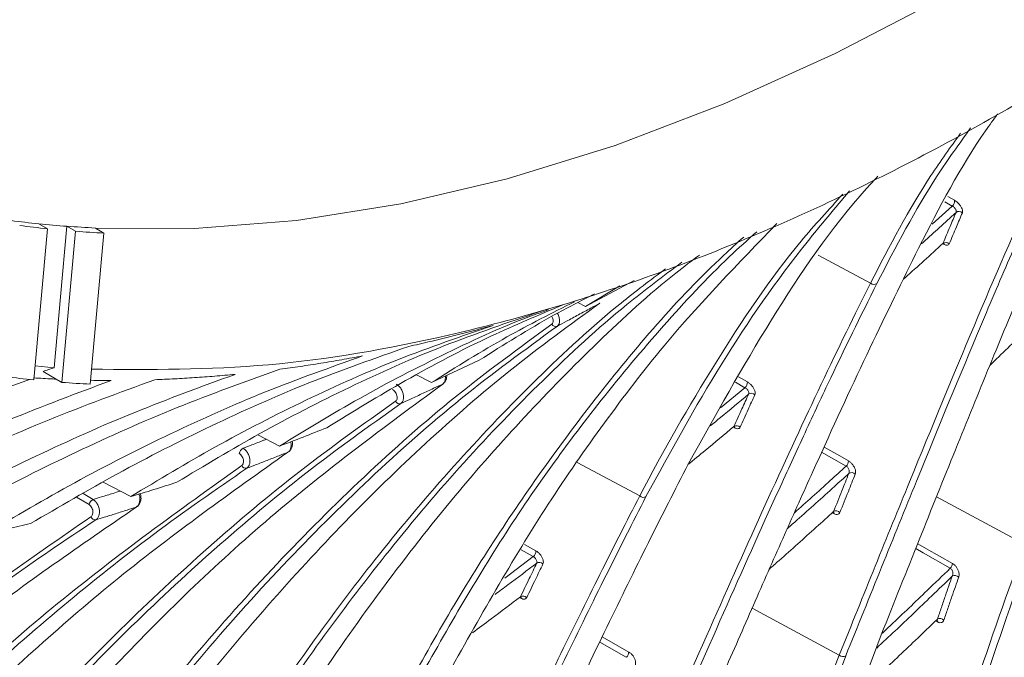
# Model space of a CAD drawing. Header units: millimetres. Extents: x 0 to 1118, y 0 to 864.
# Tile 203 of 256: x 919.02 to 929.75, y 125.68 to 132.62. Entities that reach past the tile are written whole.
import ezdxf

# ---------------------------------------------------------------- set-up
doc = ezdxf.new("R2010")
doc.units = ezdxf.units.MM

msp = doc.modelspace()

# ---------------------------------------------------------------- linework, layer by layer
at = {"color": 9, "linetype": 'Continuous', "lineweight": 15}
for p, q in [((929.136, 130.694), (929.207, 130.654)), ((928.965, 130.394), (929.183, 130.592)), ((929.183, 130.592), (929.103, 130.637)), ((929.078, 130.182), (929.078, 130.182)), ((929.095, 130.173), (929.08, 130.181)), ((928.293, 129.752), (927.722, 130.055)), ((926.924, 128.613), (926.82, 128.672)), ((926.854, 128.73), (926.951, 128.676)), ((926.659, 128.392), (926.924, 128.613)), ((926.815, 128.175), (926.797, 128.184)), ((928.027, 127.758), (927.759, 127.909)), ((925.778, 127.434), (925.094, 127.797)), ((919.712, 127.46), (919.821, 127.395)), ((919.777, 127.339), (919.642, 127.42)), ((929.011, 127.425), (929.976, 126.906)), ((927.897, 127.24), (927.875, 127.251)), ((924.617, 126.773), (924.487, 126.847)), ((924.522, 126.906), (924.646, 126.836)), ((924.306, 126.539), (924.617, 126.773)), ((924.488, 126.318), (924.468, 126.328)), ((927.002, 126.212), (927.951, 125.701)), ((929.025, 126.06), (929.001, 126.072)), ((925.631, 125.676), (925.341, 125.841))]:
    msp.add_line(p, q, dxfattribs=at)
at = {"color": 7, "linetype": 'Continuous', "lineweight": 15}
for p, q in [((919.325, 130.345), (919.175, 128.699)), ((919.231, 130.399), (919.325, 130.345)), ((919.537, 130.372), (919.631, 130.317)), ((919.846, 130.352), (919.94, 130.298)), ((919.482, 128.671), (919.631, 130.317)), ((919.94, 130.298), (919.791, 128.651)), ((929.077, 130.18), (929.081, 130.184)), ((925.716, 129.782), (925.187, 129.496)), ((925.187, 129.496), (925.559, 129.723)), ((925.104, 129.54), (925.187, 129.496)), ((924.785, 129.471), (924.694, 129.442)), ((924.798, 129.475), (924.759, 129.462)), ((919.397, 128.831), (919.189, 128.85)), ((924.029, 128.912), (923.508, 128.668)), ((919.277, 128.79), (919.482, 128.671)), ((923.346, 128.752), (923.508, 128.668)), ((921.618, 128.101), (921.854, 127.977)), ((926.798, 128.184), (926.803, 128.189)), ((919.931, 127.585), (920.232, 127.427)), ((927.882, 127.255), (927.889, 127.263)), ((924.473, 126.33), (924.478, 126.336)), ((929.011, 126.078), (929.02, 126.091))]:
    msp.add_line(p, q, dxfattribs=at)
at = {"color": 7, "linetype": 'Continuous', "lineweight": 15, "flags": 128}
for points in [[(929.114, 132.883), (927.906, 132.252), (926.704, 131.708), (925.511, 131.253), (924.333, 130.888), (923.174, 130.615), (922.036, 130.434), (920.926, 130.346), (919.846, 130.352)], [(919.397, 128.831), (919.467, 129.601), (919.537, 130.372)]]:
    msp.add_lwpolyline(points, dxfattribs=at)
at = {"color": 9, "linetype": 'Continuous', "lineweight": 15, "flags": 128}
for points in [[(929.089, 130.186), (929.093, 130.18), (929.095, 130.173)], [(927.786, 127.966), (927.932, 127.884), (928.052, 127.816)], [(928.806, 126.914), (928.903, 126.859), (929.185, 126.699)], [(929.161, 126.646), (928.866, 126.814), (928.784, 126.86)], [(925.368, 125.899), (925.538, 125.802), (925.659, 125.734)]]:
    msp.add_lwpolyline(points, dxfattribs=at)
at = {"color": 7, "linetype": 'Continuous', "lineweight": 15}
for centre, radius, start, end in [((929.131, 130.649), 0.0771, 313.3434, 4.4277), ((929.256, 130.481), 0.0527, 45.763, 127.8577), ((920.381, 141.573), 11.234, 262.5675, 264.124), ((920.475, 141.519), 11.234, 262.5675, 264.124), ((920.407, 141.829), 11.491, 264.124, 265.6569), ((920.428, 142.104), 11.766, 265.657, 267.1661), ((920.522, 142.049), 11.766, 265.657, 267.1661), ((929.113, 130.142), 0.053, 45.5441, 127.3593), ((928.329, 129.789), 0.0517, 225.6191, 307.0341), ((924.862, 129.328), 0.0476, 207.8645, 291.3814), ((920.381, 140.495), 11.858, 262.6886, 264.1635), ((920.429, 141.025), 12.39, 265.6174, 267.0498), ((926.872, 128.672), 0.0789, 311.4737, 2.502), ((926.994, 128.499), 0.0532, 44.6404, 125.0588), ((923.161, 128.487), 0.0485, 205.2898, 286.8424), ((926.833, 128.145), 0.0536, 44.446, 124.5382), ((921.493, 127.883), 0.0793, 117.7736, 171.3277), ((927.971, 127.817), 0.081, 313.5051, 359.0052), ((921.487, 127.785), 0.0497, 202.9281, 282.009), ((928.086, 127.632), 0.0558, 44.6163, 123.1196), ((919.853, 127.325), 0.0771, 114.8436, 169.5029), ((925.816, 127.471), 0.0526, 224.0353, 303.6658), ((927.919, 127.215), 0.0564, 44.5595, 122.3366), ((919.846, 127.226), 0.0515, 200.8068, 276.8931), ((924.566, 126.835), 0.0802, 309.5056, 0.7828), ((924.684, 126.657), 0.0538, 43.5966, 122.2541), ((929.103, 126.705), 0.0827, 314.9588, 356.2315), ((929.212, 126.508), 0.0593, 46.0726, 120.4675), ((924.506, 126.289), 0.0542, 43.4237, 121.713), ((929.05, 126.039), 0.0597, 46.5014, 120.3163), ((925.577, 125.738), 0.0822, 311.5745, 357.3158), ((927.993, 125.742), 0.0581, 224.4026, 299.8761)]:
    msp.add_arc(centre, radius, start, end, dxfattribs=at)
at = {"color": 9, "linetype": 'Continuous', "lineweight": 15}
for centre, radius, start, end in [((926.793, 128.173), 0.0224, 5.7187, 60.9413), ((927.873, 127.24), 0.0241, 359.4131, 60.7704), ((924.461, 126.315), 0.0263, 5.3271, 43.81), ((928.996, 126.06), 0.0287, 358.9759, 45.1403)]:
    msp.add_arc(centre, radius, start, end, dxfattribs=at)
at = {"color": 7, "linetype": 'Continuous', "lineweight": 15}
for points, knots in [([(951.059, 168.143), (951.035, 167.371), (950.986, 165.8), (950.668, 163.313), (950.169, 160.741), (949.474, 158.105), (948.589, 155.433), (947.517, 152.749), (946.275, 150.098), (944.874, 147.506), (943.33, 144.997), (941.655, 142.596), (939.866, 140.325), (937.981, 138.208), (936.018, 136.263), (933.996, 134.51), (931.933, 132.966), (929.85, 131.646), (927.768, 130.562), (925.705, 129.724), (923.684, 129.146), (921.697, 128.803), (920.442, 128.81), (919.806, 128.814)], [0, 0, 0, 0, 0.045251, 0.092065, 0.138878, 0.185692, 0.23352, 0.281348, 0.329176, 0.377004, 0.424832, 0.47266, 0.520488, 0.568316, 0.616144, 0.663972, 0.7118, 0.759628, 0.807456, 0.855284, 0.903112, 0.95094, 1, 1, 1, 1]), ([(928.435, 125.987), (928.573, 126.334), (928.851, 127.03), (929.243, 128.002), (929.617, 128.921), (930.081, 130.039), (930.619, 131.294), (931.006, 132.097), (931.2, 132.5)], [0, 0, 0, 0, 0.127633, 0.255525, 0.383153, 0.511025, 0.754739, 1, 1, 1, 1]), ([(927.951, 125.701), (927.951, 125.701), (928.219, 126.363), (928.731, 127.628), (929.437, 129.337), (930.088, 130.843), (930.489, 131.699), (930.683, 132.088), (930.683, 132.088)], [0, 0, 0, 0, 0.000001, 0.244833, 0.491449, 0.745726, 0.999999, 1, 1, 1, 1]), ([(930.75, 132.086), (930.653, 131.886), (930.458, 131.486), (930.15, 130.81), (929.829, 130.079), (929.388, 129.043), (928.807, 127.634), (928.284, 126.341), (928.022, 125.692)], [0, 0, 0, 0, 0.127033, 0.25427, 0.381309, 0.508567, 0.753409, 1, 1, 1, 1]), ([(928.816, 130.133), (929.043, 130.576), (929.305, 131.089), (929.633, 131.535), (929.677, 131.595)], [0, 0, 0, 0, 0.864247, 1, 1, 1, 1]), ([(929.383, 131.442), (929.259, 131.271), (928.88, 130.746), (928.57, 130.15), (928.361, 129.748)], [0, 0, 0, 0, 0.326624, 1, 1, 1, 1]), ([(928.293, 129.752), (928.293, 129.752), (928.498, 130.157), (928.8, 130.727), (929.164, 131.233), (929.273, 131.385)], [0, 0, 0, 0, 0.000003, 0.699557, 1, 1, 1, 1]), ([(926.305, 127.78), (926.601, 128.31), (927.193, 129.372), (927.897, 130.405), (928.33, 130.871), (928.371, 130.916)], [0, 0, 0, 0, 0.475153, 0.950302, 1, 1, 1, 1]), ([(925.778, 127.434), (925.778, 127.434), (926.035, 127.933), (926.59, 128.892), (927.325, 129.995), (927.837, 130.553), (927.992, 130.722)], [0, 0, 0, 0, 0.000002, 0.410542, 0.822, 1, 1, 1, 1]), ([(928.064, 130.756), (927.908, 130.572), (927.409, 129.984), (926.649, 128.894), (926.113, 127.916), (925.845, 127.427)], [0, 0, 0, 0, 0.185072, 0.592051, 1, 1, 1, 1]), ([(929.224, 130.522), (929.225, 130.526), (929.227, 130.532), (929.225, 130.545), (929.218, 130.559), (929.209, 130.573), (929.196, 130.585), (929.188, 130.59), (929.183, 130.592)], [0, 0, 0, 0, 0.164549, 0.33292, 0.500128, 0.66667, 0.833218, 1, 1, 1, 1]), ([(929.293, 130.519), (929.294, 130.524), (929.297, 130.536), (929.291, 130.56), (929.277, 130.587), (929.257, 130.614), (929.233, 130.638), (929.216, 130.649), (929.207, 130.654)], [0, 0, 0, 0, 0.163505, 0.331322, 0.498609, 0.66569, 0.832875, 1, 1, 1, 1]), ([(929.081, 130.184), (929.107, 130.246), (929.155, 130.36), (929.202, 130.471), (929.224, 130.522)], [0, 0, 0, 0, 0.5400215, 1, 1, 1, 1]), ([(929.293, 130.519), (929.282, 130.493), (929.26, 130.442), (929.226, 130.36), (929.189, 130.273), (929.163, 130.211), (929.15, 130.18)], [0, 0, 0, 0, 0.229986, 0.459977, 0.729985, 1, 1, 1, 1]), ([(923.665, 125.452), (924.026, 126.095), (924.568, 127.06), (925.388, 128.236), (926.191, 129.288), (926.852, 129.969), (927.271, 130.4)], [0, 0, 0, 0, 0.348822, 0.523176, 0.697683, 1, 1, 1, 1]), ([(926.427, 124.895), (926.541, 125.158), (926.77, 125.684), (927.098, 126.432), (927.415, 127.148), (927.817, 128.041), (928.292, 129.073), (928.641, 129.779), (928.816, 130.133)], [0, 0, 0, 0, 0.126925, 0.254, 0.380922, 0.507987, 0.753513, 1, 1, 1, 1]), ([(928.651, 129.794), (928.657, 129.8), (928.801, 129.928), (928.944, 130.059), (929.081, 130.184)], [0, 0, 0, 0, 0.04496, 1, 1, 1, 1]), ([(929.078, 130.179), (929.08, 130.181), (929.084, 130.186), (929.092, 130.186), (929.092, 130.186), (929.092, 130.186)], [0, 0, 0, 0, 0.324422, 0.791712, 1, 1, 1, 1]), ([(929.095, 130.173), (929.097, 130.173), (929.106, 130.168), (929.123, 130.164), (929.141, 130.166), (929.147, 130.175), (929.15, 130.18)], [0, 0, 0, 0, 0.05162, 0.367111, 0.683497, 1, 1, 1, 1]), ([(920.896, 123.159), (921.335, 123.919), (921.993, 125.058), (922.98, 126.449), (923.977, 127.725), (925.043, 128.863), (925.957, 129.703), (926.342, 129.993), (926.428, 130.058)], [0, 0, 0, 0, 0.2841597, 0.4261888, 0.5683592, 0.8305434, 0.9622571, 1, 1, 1, 1]), ([(925.936, 124.615), (925.936, 124.615), (926.158, 125.122), (926.587, 126.097), (927.192, 127.447), (927.762, 128.676), (928.12, 129.409), (928.293, 129.752), (928.293, 129.752)], [0, 0, 0, 0, 0.000001, 0.246664, 0.494397, 0.747197, 0.999999, 1, 1, 1, 1]), ([(928.361, 129.748), (928.184, 129.391), (927.92, 128.857), (927.544, 128.05), (927.16, 127.213), (926.66, 126.096), (926.224, 125.102), (926.005, 124.605)], [0, 0, 0, 0, 0.252772, 0.379117, 0.505592, 0.752269, 1, 1, 1, 1]), ([(925.285, 129.634), (925.135, 129.558), (924.706, 129.34), (924.296, 129.081), (924.029, 128.912)], [0, 0, 0, 0, 0.347535, 1, 1, 1, 1]), ([(918.484, 121.75), (918.987, 122.546), (919.741, 123.74), (920.85, 125.203), (921.963, 126.545), (923.135, 127.752), (924.362, 128.821), (925.014, 129.296), (925.341, 129.533)], [0, 0, 0, 0, 0.259722, 0.389537, 0.519481, 0.759071, 0.879435, 1, 1, 1, 1]), ([(924.939, 129.515), (924.677, 129.404), (924.093, 129.159), (923.236, 128.709), (922.651, 128.351), (922.367, 128.177)], [0, 0, 0, 0, 0.295313, 0.657204, 1, 1, 1, 1]), ([(923.508, 128.668), (923.78, 128.839), (924.287, 129.158), (924.82, 129.425), (925.068, 129.55)], [0, 0, 0, 0, 0.535262, 1, 1, 1, 1]), ([(925.341, 129.533), (925.308, 129.515), (925.231, 129.473), (925.11, 129.407), (924.989, 129.342), (924.912, 129.301), (924.88, 129.284)], [0, 0, 0, 0, 0.21458, 0.501373, 0.786988, 1, 1, 1, 1]), ([(929.592, 128.856), (929.616, 128.88), (929.771, 129.028), (929.991, 129.243), (930.187, 129.437), (930.254, 129.502)], [0, 0, 0, 0, 0.108399, 0.69912, 1, 1, 1, 1]), ([(924.694, 129.442), (924.342, 129.323), (923.636, 129.084), (922.62, 128.63), (921.651, 128.133), (921.034, 127.763), (920.734, 127.583)], [0, 0, 0, 0, 0.256427, 0.512835, 0.763028, 1, 1, 1, 1]), ([(921.854, 127.977), (922.143, 128.154), (922.737, 128.519), (923.667, 128.993), (924.354, 129.313), (924.733, 129.443), (924.781, 129.46)], [0, 0, 0, 0, 0.307555, 0.63251, 0.953676, 1, 1, 1, 1]), ([(917.958, 121.517), (917.958, 121.517), (918.407, 122.264), (919.35, 123.711), (920.943, 125.777), (922.435, 127.358), (923.76, 128.531), (924.467, 129.048), (924.82, 129.306)], [0, 0, 0, 0, 0.000001, 0.238722, 0.478145, 0.738992, 0.869371, 1, 1, 1, 1]), ([(924.88, 129.284), (924.527, 129.026), (923.821, 128.511), (922.829, 127.631), (921.879, 126.686), (920.728, 125.394), (919.41, 123.703), (918.486, 122.236), (918.023, 121.501)], [0, 0, 0, 0, 0.130337, 0.260945, 0.391293, 0.521819, 0.760535, 1, 1, 1, 1]), ([(920.232, 127.427), (920.536, 127.61), (921.162, 127.985), (922.134, 128.484), (923.143, 128.936), (923.835, 129.173), (924.182, 129.292)], [0, 0, 0, 0, 0.240796, 0.495246, 0.747335, 1, 1, 1, 1]), ([(924.182, 129.292), (924.104, 129.271), (923.949, 129.229), (923.718, 129.17), (923.488, 129.114), (923.336, 129.079), (923.26, 129.062)], [0, 0, 0, 0, 0.250933, 0.501867, 0.750918, 1, 1, 1, 1]), ([(923.26, 129.062), (922.896, 128.935), (922.167, 128.68), (921.111, 128.207), (920.1, 127.695), (919.454, 127.316), (919.139, 127.132)], [0, 0, 0, 0, 0.25631, 0.512603, 0.762971, 1, 1, 1, 1]), ([(918.651, 127.021), (918.973, 127.21), (919.635, 127.599), (920.653, 128.114), (921.697, 128.582), (922.404, 128.833), (922.758, 128.959)], [0, 0, 0, 0, 0.2434411, 0.5006352, 0.7500696, 1, 1, 1, 1]), ([(922.758, 128.959), (922.682, 128.945), (922.53, 128.917), (922.304, 128.879), (922.08, 128.844), (921.931, 128.824), (921.857, 128.814)], [0, 0, 0, 0, 0.250934, 0.501868, 0.750918, 1, 1, 1, 1]), ([(917.115, 126.762), (917.45, 126.953), (918.138, 127.346), (919.193, 127.874), (920.274, 128.358), (921.003, 128.625), (921.368, 128.758)], [0, 0, 0, 0, 0.242753, 0.499324, 0.749446, 1, 1, 1, 1]), ([(921.857, 128.814), (921.483, 128.68), (920.733, 128.41), (919.641, 127.922), (918.591, 127.398), (917.917, 127.014), (917.589, 126.827)], [0, 0, 0, 0, 0.256161, 0.512309, 0.76288, 1, 1, 1, 1]), ([(919.277, 128.79), (919.297, 128.797), (919.337, 128.811), (919.377, 128.825), (919.397, 128.831)], [0, 0, 0, 0, 0.500064, 1, 1, 1, 1]), ([(921.368, 128.758), (921.294, 128.752), (921.147, 128.738), (920.927, 128.722), (920.709, 128.709), (920.565, 128.703), (920.493, 128.7)], [0, 0, 0, 0, 0.250934, 0.501868, 0.750918, 1, 1, 1, 1]), ([(923.638, 128.659), (923.645, 128.665), (923.66, 128.678), (923.673, 128.709), (923.674, 128.733), (923.675, 128.746)], [0, 0, 0, 0, 0.289326, 0.62544, 1, 1, 1, 1]), ([(919.13, 128.704), (918.752, 128.563), (917.981, 128.275), (916.839, 127.774), (915.721, 127.238), (914.997, 126.851), (914.645, 126.663)], [0, 0, 0, 0, 0.248534, 0.506583, 0.76019, 1, 1, 1, 1]), ([(915.632, 126.652), (915.978, 126.844), (916.69, 127.238), (917.779, 127.773), (918.894, 128.271), (919.644, 128.552), (920.019, 128.692)], [0, 0, 0, 0, 0.242102, 0.498091, 0.748863, 1, 1, 1, 1]), ([(920.493, 128.7), (920.108, 128.559), (919.339, 128.276), (918.213, 127.777), (917.128, 127.245), (916.429, 126.858), (916.089, 126.67)], [0, 0, 0, 0, 0.256162, 0.512314, 0.762937, 1, 1, 1, 1]), ([(916.626, 121.335), (917.16, 122.079), (917.962, 123.194), (919.116, 124.565), (920.262, 125.821), (921.729, 127.252), (922.996, 128.185), (923.631, 128.653)], [0, 0, 0, 0, 0.260585, 0.390835, 0.5212, 0.760052, 1, 1, 1, 1]), ([(919.42, 128.707), (919.408, 128.707), (919.325, 128.71), (919.243, 128.716), (919.174, 128.72)], [0, 0, 0, 0, 0.1535984, 1, 1, 1, 1]), ([(920.019, 128.692), (919.947, 128.692), (919.872, 128.692), (919.798, 128.694), (919.795, 128.694)], [0, 0, 0, 0, 0.9537551, 1, 1, 1, 1]), ([(923.124, 128.653), (923.134, 128.646), (923.155, 128.632), (923.18, 128.598), (923.197, 128.559), (923.206, 128.519), (923.203, 128.482), (923.192, 128.455), (923.18, 128.445), (923.175, 128.44)], [0, 0, 0, 0, 0.148542, 0.297044, 0.44564, 0.594343, 0.743077, 0.89175, 1, 1, 1, 1]), ([(923.631, 128.653), (923.598, 128.638), (923.521, 128.601), (923.401, 128.545), (923.282, 128.49), (923.207, 128.455), (923.175, 128.44)], [0, 0, 0, 0, 0.216059, 0.503929, 0.788467, 1, 1, 1, 1]), ([(927.032, 128.536), (927.034, 128.542), (927.037, 128.554), (927.032, 128.579), (927.019, 128.607), (927, 128.635), (926.976, 128.659), (926.959, 128.67), (926.951, 128.676)], [0, 0, 0, 0, 0.160733, 0.328739, 0.496526, 0.6643, 0.83218, 1, 1, 1, 1]), ([(923.117, 128.466), (923.12, 128.469), (923.128, 128.475), (923.134, 128.491), (923.135, 128.513), (923.13, 128.537), (923.119, 128.56), (923.103, 128.58), (923.091, 128.589), (923.085, 128.593)], [0, 0, 0, 0, 0.108213, 0.25686, 0.4056, 0.554332, 0.70296, 0.851476, 1, 1, 1, 1]), ([(926.803, 128.189), (926.832, 128.253), (926.886, 128.373), (926.939, 128.489), (926.964, 128.543)], [0, 0, 0, 0, 0.538114, 1, 1, 1, 1]), ([(927.032, 128.536), (927.02, 128.51), (926.995, 128.456), (926.956, 128.37), (926.915, 128.279), (926.886, 128.215), (926.872, 128.183)], [0, 0, 0, 0, 0.23094, 0.461884, 0.730939, 1, 1, 1, 1]), ([(926.964, 128.543), (926.965, 128.546), (926.967, 128.552), (926.965, 128.565), (926.959, 128.579), (926.949, 128.593), (926.937, 128.605), (926.928, 128.611), (926.924, 128.613)], [0, 0, 0, 0, 0.161244, 0.329406, 0.497008, 0.664451, 0.832106, 1, 1, 1, 1]), ([(916.105, 121.145), (916.105, 121.145), (916.584, 121.839), (917.579, 123.185), (919.227, 125.116), (920.743, 126.605), (922.07, 127.72), (922.768, 128.217), (923.117, 128.466)], [0, 0, 0, 0, 0.000001, 0.2385799, 0.4777741, 0.7388222, 0.8693048, 1, 1, 1, 1]), ([(923.175, 128.44), (922.827, 128.192), (922.129, 127.696), (921.135, 126.859), (920.176, 125.966), (919.001, 124.752), (917.638, 123.171), (916.659, 121.807), (916.168, 121.124)], [0, 0, 0, 0, 0.130445, 0.261119, 0.391577, 0.522189, 0.760766, 1, 1, 1, 1]), ([(929.515, 113.571), (929.517, 113.892), (929.524, 114.831), (929.599, 116.351), (929.756, 118.118), (929.979, 119.844), (930.366, 122.159), (931.003, 124.993), (931.655, 127.168), (932.012, 128.229), (932.012, 128.229)], [0, 0, 0, 0, 0.058994, 0.172294, 0.285834, 0.399974, 0.51427, 0.756654, 0.999999, 1, 1, 1, 1]), ([(932.084, 128.221), (931.746, 127.149), (931.068, 124.999), (930.44, 122.162), (930.052, 119.852), (929.829, 118.133), (929.67, 116.363), (929.597, 114.835), (929.585, 113.894), (929.584, 113.572), (929.584, 113.572)], [0, 0, 0, 0, 0.242459, 0.4858, 0.599181, 0.712706, 0.826755, 0.941028, 0.999999, 1, 1, 1, 1]), ([(922.367, 128.177), (922.281, 128.143), (922.11, 128.075), (921.939, 128.009), (921.854, 127.977)], [0, 0, 0, 0, 0.4999704, 1, 1, 1, 1]), ([(926.303, 127.775), (926.366, 127.827), (926.533, 127.964), (926.699, 128.103), (926.803, 128.189)], [0, 0, 0, 0, 0.3763862, 1, 1, 1, 1]), ([(926.799, 128.183), (926.802, 128.186), (926.807, 128.19), (926.813, 128.189), (926.812, 128.189), (926.812, 128.189)], [0, 0, 0, 0, 0.493299, 0.947713, 1, 1, 1, 1]), ([(926.815, 128.175), (926.816, 128.174), (926.826, 128.17), (926.843, 128.165), (926.862, 128.168), (926.868, 128.178), (926.872, 128.183)], [0, 0, 0, 0, 0.055837, 0.370225, 0.685046, 1, 1, 1, 1]), ([(921.949, 127.914), (921.95, 127.914), (921.961, 127.919), (921.976, 127.939), (921.991, 127.971), (921.996, 128.003), (921.992, 128.023), (921.99, 128.029)], [0, 0, 0, 0, 0.015778, 0.278944, 0.554487, 0.867044, 1, 1, 1, 1]), ([(914.897, 121.107), (915.451, 121.792), (916.559, 123.161), (918.302, 124.967), (920.082, 126.585), (921.323, 127.469), (921.945, 127.911)], [0, 0, 0, 0, 0.260858, 0.521713, 0.760395, 1, 1, 1, 1]), ([(921.441, 127.765), (921.444, 127.768), (921.452, 127.774), (921.459, 127.791), (921.462, 127.813), (921.457, 127.838), (921.447, 127.861), (921.433, 127.882), (921.421, 127.891), (921.415, 127.895)], [0, 0, 0, 0, 0.108027, 0.256768, 0.405556, 0.554302, 0.702932, 0.851462, 1, 1, 1, 1]), ([(921.456, 127.953), (921.466, 127.946), (921.486, 127.932), (921.51, 127.897), (921.526, 127.858), (921.533, 127.817), (921.528, 127.779), (921.515, 127.751), (921.502, 127.741), (921.497, 127.736)], [0, 0, 0, 0, 0.148565, 0.297094, 0.445702, 0.594421, 0.743196, 0.891948, 1, 1, 1, 1]), ([(921.945, 127.911), (921.912, 127.898), (921.837, 127.868), (921.719, 127.822), (921.602, 127.776), (921.528, 127.748), (921.497, 127.736)], [0, 0, 0, 0, 0.217366, 0.506165, 0.789772, 1, 1, 1, 1]), ([(924.429, 123.923), (924.599, 124.286), (924.941, 125.012), (925.419, 126.008), (925.876, 126.94), (926.162, 127.5), (926.305, 127.78)], [0, 0, 0, 0, 0.252785, 0.505565, 0.752532, 1, 1, 1, 1]), ([(928.126, 127.671), (928.127, 127.677), (928.131, 127.69), (928.128, 127.716), (928.117, 127.746), (928.099, 127.774), (928.077, 127.8), (928.061, 127.81), (928.052, 127.816)], [0, 0, 0, 0, 0.144817, 0.320657, 0.493047, 0.662613, 0.831322, 1, 1, 1, 1]), ([(914.384, 120.958), (914.384, 120.958), (914.883, 121.596), (915.908, 122.836), (917.585, 124.617), (919.408, 126.308), (920.763, 127.28), (921.441, 127.765)], [0, 0, 0, 0, 0.0000011, 0.2383978, 0.4773268, 0.7386351, 1, 1, 1, 1]), ([(921.497, 127.736), (921.156, 127.5), (920.472, 127.028), (919.488, 126.241), (918.531, 125.407), (917.349, 124.278), (915.966, 122.816), (914.954, 121.562), (914.446, 120.934)], [0, 0, 0, 0, 0.130578, 0.261344, 0.391935, 0.522658, 0.761046, 1, 1, 1, 1]), ([(927.889, 127.263), (927.904, 127.301), (927.935, 127.377), (927.99, 127.516), (928.03, 127.616), (928.056, 127.679)], [0, 0, 0, 0, 0.271998, 0.544002, 1, 1, 1, 1]), ([(928.126, 127.671), (928.113, 127.64), (928.088, 127.577), (928.048, 127.477), (928.005, 127.369), (927.974, 127.293), (927.959, 127.255)], [0, 0, 0, 0, 0.227996, 0.455997, 0.727995, 1, 1, 1, 1]), ([(928.056, 127.679), (928.057, 127.682), (928.06, 127.69), (928.061, 127.705), (928.057, 127.721), (928.05, 127.737), (928.04, 127.75), (928.031, 127.756), (928.027, 127.758)], [0, 0, 0, 0, 0.148737, 0.328776, 0.503008, 0.671329, 0.836187, 1, 1, 1, 1]), ([(920.734, 127.583), (920.65, 127.556), (920.482, 127.502), (920.316, 127.452), (920.232, 127.427)], [0, 0, 0, 0, 0.49997, 1, 1, 1, 1]), ([(920.295, 127.314), (920.297, 127.315), (920.308, 127.32), (920.324, 127.341), (920.341, 127.374), (920.346, 127.416), (920.339, 127.445), (920.336, 127.458)], [0, 0, 0, 0, 0.022548, 0.245395, 0.482696, 0.748333, 1, 1, 1, 1]), ([(919.798, 127.207), (919.801, 127.21), (919.809, 127.217), (919.818, 127.234), (919.821, 127.257), (919.818, 127.282), (919.809, 127.305), (919.795, 127.326), (919.783, 127.335), (919.777, 127.339)], [0, 0, 0, 0, 0.107626, 0.256482, 0.405347, 0.554142, 0.702816, 0.851405, 1, 1, 1, 1]), ([(919.821, 127.395), (919.831, 127.388), (919.851, 127.374), (919.874, 127.339), (919.888, 127.299), (919.893, 127.257), (919.886, 127.219), (919.872, 127.19), (919.858, 127.179), (919.852, 127.175)], [0, 0, 0, 0, 0.148628, 0.297226, 0.445888, 0.594658, 0.743505, 0.89236, 1, 1, 1, 1]), ([(923.928, 123.65), (923.928, 123.65), (924.264, 124.36), (924.747, 125.371), (925.348, 126.591), (925.636, 127.161), (925.778, 127.434), (925.778, 127.434)], [0, 0, 0, 0, 0.000002, 0.496678, 0.748336, 0.999998, 1, 1, 1, 1]), ([(925.845, 127.427), (925.702, 127.147), (925.416, 126.586), (924.964, 125.663), (924.494, 124.689), (924.163, 123.988), (923.997, 123.638)], [0, 0, 0, 0, 0.2516135, 0.5032346, 0.75135, 1, 1, 1, 1]), ([(913.297, 121.052), (913.86, 121.677), (914.985, 122.926), (916.726, 124.581), (918.483, 126.07), (919.687, 126.897), (920.29, 127.311)], [0, 0, 0, 0, 0.2612883, 0.5225718, 0.7609065, 1, 1, 1, 1]), ([(920.29, 127.311), (920.258, 127.301), (920.184, 127.277), (920.068, 127.241), (919.954, 127.205), (919.882, 127.184), (919.852, 127.175)], [0, 0, 0, 0, 0.218544, 0.508186, 0.790951, 1, 1, 1, 1]), ([(927.19, 126.638), (927.225, 126.669), (927.396, 126.819), (927.629, 127.028), (927.826, 127.206), (927.889, 127.263)], [0, 0, 0, 0, 0.151041, 0.729993, 1, 1, 1, 1]), ([(927.883, 127.254), (927.884, 127.255), (927.887, 127.259), (927.893, 127.258), (927.892, 127.258), (927.892, 127.258)], [0, 0, 0, 0, 0.37321, 0.996832, 1, 1, 1, 1]), ([(927.897, 127.24), (927.9, 127.238), (927.911, 127.233), (927.929, 127.231), (927.949, 127.237), (927.956, 127.249), (927.959, 127.255)], [0, 0, 0, 0, 0.097916, 0.395315, 0.697679, 1, 1, 1, 1]), ([(912.795, 120.946), (912.795, 120.946), (913.301, 121.525), (914.335, 122.651), (916.01, 124.28), (917.815, 125.838), (919.137, 126.751), (919.798, 127.207)], [0, 0, 0, 0, 0.000001, 0.237639, 0.475726, 0.737842, 1, 1, 1, 1]), ([(919.852, 127.175), (919.519, 126.952), (918.854, 126.507), (917.888, 125.774), (916.943, 125), (915.772, 123.962), (914.392, 122.626), (913.368, 121.488), (912.855, 120.918)], [0, 0, 0, 0, 0.130991, 0.262136, 0.39314, 0.524256, 0.761889, 1, 1, 1, 1]), ([(919.139, 127.132), (919.058, 127.113), (918.894, 127.074), (918.732, 127.039), (918.651, 127.021)], [0, 0, 0, 0, 0.49997, 1, 1, 1, 1]), ([(927.604, 111.696), (927.612, 112.254), (927.628, 113.46), (927.752, 115.253), (927.953, 117.09), (928.225, 118.881), (928.513, 120.382), (928.859, 121.943), (929.272, 123.556), (929.827, 125.42), (930.246, 126.61), (930.453, 127.197)], [0, 0, 0, 0, 0.096108, 0.207877, 0.319889, 0.432509, 0.545288, 0.610664, 0.741431, 0.872365, 1, 1, 1, 1]), ([(924.723, 126.694), (924.725, 126.7), (924.729, 126.712), (924.725, 126.738), (924.713, 126.767), (924.694, 126.795), (924.671, 126.82), (924.654, 126.831), (924.646, 126.836)], [0, 0, 0, 0, 0.158494, 0.326724, 0.494965, 0.663289, 0.831673, 1, 1, 1, 1]), ([(927.073, 111.259), (927.081, 111.86), (927.098, 113.113), (927.231, 114.953), (927.439, 116.8), (927.718, 118.599), (928.174, 120.937), (928.889, 123.745), (929.593, 125.871), (929.976, 126.906), (929.976, 126.906)], [0, 0, 0, 0, 0.102406, 0.213788, 0.325412, 0.437645, 0.550037, 0.77459, 0.999999, 1, 1, 1, 1]), ([(930.047, 126.898), (929.683, 125.85), (928.953, 123.75), (928.248, 120.939), (927.791, 118.608), (927.512, 116.815), (927.302, 114.966), (927.173, 113.115), (927.142, 111.865), (927.142, 111.26), (927.142, 111.26)], [0, 0, 0, 0, 0.224617, 0.450032, 0.561498, 0.673111, 0.785257, 0.89763, 0.999999, 1, 1, 1, 1]), ([(924.478, 126.336), (924.51, 126.402), (924.57, 126.525), (924.628, 126.646), (924.656, 126.702)], [0, 0, 0, 0, 0.536186, 1, 1, 1, 1]), ([(924.656, 126.702), (924.657, 126.706), (924.659, 126.712), (924.657, 126.725), (924.651, 126.739), (924.642, 126.753), (924.63, 126.766), (924.621, 126.771), (924.617, 126.773)], [0, 0, 0, 0, 0.1585602, 0.3266519, 0.494676, 0.6628752, 0.831349, 1, 1, 1, 1]), ([(929.253, 126.551), (929.254, 126.557), (929.258, 126.57), (929.256, 126.598), (929.246, 126.629), (929.23, 126.658), (929.209, 126.684), (929.193, 126.694), (929.185, 126.699)], [0, 0, 0, 0, 0.1307237, 0.3168579, 0.4946221, 0.6649055, 0.8324068, 1, 1, 1, 1]), ([(924.723, 126.694), (924.71, 126.666), (924.683, 126.61), (924.639, 126.521), (924.594, 126.426), (924.562, 126.36), (924.546, 126.327)], [0, 0, 0, 0, 0.2319035, 0.4638112, 0.7319024, 1, 1, 1, 1]), ([(929.182, 126.559), (929.183, 126.563), (929.187, 126.572), (929.189, 126.588), (929.188, 126.607), (929.182, 126.624), (929.173, 126.638), (929.165, 126.644), (929.161, 126.646)], [0, 0, 0, 0, 0.1376051, 0.3331882, 0.5158617, 0.6844819, 0.844, 1, 1, 1, 1]), ([(929.02, 126.091), (929.035, 126.133), (929.064, 126.219), (929.105, 126.34), (929.145, 126.454), (929.169, 126.524), (929.182, 126.559)], [0, 0, 0, 0, 0.273933, 0.547868, 0.773933, 1, 1, 1, 1]), ([(929.253, 126.551), (929.241, 126.516), (929.216, 126.445), (929.177, 126.332), (929.135, 126.211), (929.106, 126.125), (929.091, 126.082)], [0, 0, 0, 0, 0.2260661, 0.4521331, 0.7260658, 1, 1, 1, 1]), ([(923.955, 125.943), (924.023, 125.994), (924.197, 126.123), (924.372, 126.255), (924.478, 126.336)], [0, 0, 0, 0, 0.389579, 1, 1, 1, 1]), ([(924.473, 126.329), (924.476, 126.331), (924.482, 126.334), (924.483, 126.334), (924.483, 126.334)], [0, 0, 0, 0, 0.556499, 1, 1, 1, 1]), ([(924.488, 126.318), (924.489, 126.317), (924.499, 126.312), (924.516, 126.308), (924.535, 126.312), (924.542, 126.322), (924.546, 126.327)], [0, 0, 0, 0, 0.059345, 0.3727808, 0.6863181, 1, 1, 1, 1]), ([(928.19, 125.303), (928.254, 125.363), (928.451, 125.547), (928.727, 125.81), (928.94, 126.013), (929.02, 126.091)], [0, 0, 0, 0, 0.2297864, 0.7090659, 1, 1, 1, 1]), ([(929.011, 126.078), (929.012, 126.079), (929.014, 126.08), (929.016, 126.081), (929.018, 126.081)], [0, 0, 0, 0, 0.210142, 1, 1, 1, 1]), ([(929.025, 126.06), (929.029, 126.058), (929.041, 126.053), (929.061, 126.052), (929.081, 126.061), (929.088, 126.075), (929.091, 126.082)], [0, 0, 0, 0, 0.130989, 0.41415, 0.707257, 1, 1, 1, 1]), ([(925.162, 109.516), (925.183, 110.465), (925.218, 112.069), (925.431, 114.221), (925.682, 116.049), (926.002, 117.828), (926.511, 120.131), (927.274, 122.899), (928.047, 124.957), (928.435, 125.987)], [0, 0, 0, 0, 0.153037, 0.258526, 0.364223, 0.470448, 0.576815, 0.788016, 1, 1, 1, 1]), ([(925.728, 125.587), (925.73, 125.593), (925.734, 125.606), (925.732, 125.632), (925.722, 125.663), (925.705, 125.692), (925.683, 125.718), (925.667, 125.728), (925.659, 125.734)], [0, 0, 0, 0, 0.140892, 0.316457, 0.489295, 0.659955, 0.829997, 1, 1, 1, 1]), ([(924.63, 109.112), (924.65, 110.023), (924.688, 111.849), (924.964, 114.435), (925.36, 116.92), (925.952, 119.656), (926.79, 122.613), (927.543, 124.691), (927.951, 125.701), (927.951, 125.701)], [0, 0, 0, 0, 0.145615, 0.291982, 0.43588, 0.580164, 0.789694, 0.999999, 1, 1, 1, 1]), ([(928.022, 125.692), (927.633, 124.668), (926.853, 122.617), (926.025, 119.654), (925.431, 116.917), (925.032, 114.439), (924.768, 111.847), (924.7, 110.038), (924.7, 109.113), (924.7, 109.113)], [0, 0, 0, 0, 0.2095833, 0.4199012, 0.5638165, 0.7080879, 0.853712, 0.9999994, 1, 1, 1, 1])]:
    msp.add_open_spline(points, degree=3, knots=knots, dxfattribs=at)
at = {"color": 9, "linetype": 'Continuous', "lineweight": 15}
for points, knots in [([(929.224, 130.522), (929.214, 130.514), (929.089, 130.399), (928.963, 130.285), (928.846, 130.18)], [0, 0, 0, 0, 0.074896, 1, 1, 1, 1]), ([(923.136, 125.142), (923.136, 125.142), (923.455, 125.744), (924.131, 126.909), (925.31, 128.558), (926.252, 129.66), (926.837, 130.188), (926.91, 130.254)], [0, 0, 0, 0, 0.000001, 0.307403, 0.615599, 0.952028, 1, 1, 1, 1]), ([(927.052, 130.311), (926.953, 130.222), (926.596, 129.903), (926.031, 129.292), (925.165, 128.262), (924.195, 126.903), (923.533, 125.723), (923.202, 125.132)], [0, 0, 0, 0, 0.064079, 0.229351, 0.394819, 0.696993, 1, 1, 1, 1]), ([(926.236, 129.98), (926.035, 129.829), (925.507, 129.434), (924.718, 128.703), (923.855, 127.81), (922.819, 126.584), (921.644, 124.975), (920.837, 123.575), (920.433, 122.874)], [0, 0, 0, 0, 0.085151, 0.222544, 0.359664, 0.496972, 0.748092, 1, 1, 1, 1]), ([(920.367, 122.887), (920.367, 122.887), (920.757, 123.601), (921.584, 124.98), (923.001, 126.946), (924.353, 128.44), (925.407, 129.419), (925.895, 129.785), (926.057, 129.907)], [0, 0, 0, 0, 0.000001, 0.255411, 0.511572, 0.790653, 0.930145, 1, 1, 1, 1]), ([(924.82, 129.306), (924.823, 129.308), (924.83, 129.314), (924.835, 129.33), (924.835, 129.351), (924.829, 129.372), (924.822, 129.384), (924.819, 129.39)], [0, 0, 0, 0, 0.164135, 0.389535, 0.615155, 0.840838, 1, 1, 1, 1]), ([(924.88, 129.423), (924.885, 129.415), (924.896, 129.394), (924.904, 129.359), (924.905, 129.324), (924.895, 129.298), (924.884, 129.288), (924.88, 129.284)], [0, 0, 0, 0, 0.15246, 0.379868, 0.607265, 0.8345, 1, 1, 1, 1]), ([(923.631, 128.653), (923.637, 128.66), (923.651, 128.672), (923.661, 128.703), (923.66, 128.728), (923.66, 128.739)], [0, 0, 0, 0, 0.346747, 0.693397, 1, 1, 1, 1]), ([(926.964, 128.543), (926.862, 128.457), (926.722, 128.341), (926.583, 128.227), (926.545, 128.196)], [0, 0, 0, 0, 0.7320441, 1, 1, 1, 1]), ([(921.456, 127.953), (921.488, 127.965), (921.562, 127.994), (921.647, 128.027), (921.7, 128.048), (921.711, 128.052)], [0, 0, 0, 0, 0.369578, 0.878881, 1, 1, 1, 1]), ([(921.945, 127.911), (921.952, 127.918), (921.967, 127.931), (921.979, 127.964), (921.982, 127.997), (921.977, 128.017), (921.976, 128.024)], [0, 0, 0, 0, 0.28597, 0.571865, 0.857867, 1, 1, 1, 1]), ([(928.056, 127.679), (928.003, 127.631), (927.816, 127.462), (927.593, 127.26), (927.421, 127.109), (927.384, 127.077)], [0, 0, 0, 0, 0.234909, 0.837244, 1, 1, 1, 1]), ([(927.462, 127.25), (927.592, 127.366), (927.781, 127.535), (927.969, 127.706), (928.027, 127.758)], [0, 0, 0, 0, 0.692335, 1, 1, 1, 1]), ([(919.821, 127.395), (919.851, 127.405), (919.924, 127.426), (920.023, 127.457), (920.091, 127.479), (920.118, 127.487)], [0, 0, 0, 0, 0.30819, 0.733587, 1, 1, 1, 1]), ([(920.29, 127.311), (920.298, 127.318), (920.314, 127.331), (920.328, 127.365), (920.332, 127.405), (920.329, 127.436), (920.323, 127.452), (920.322, 127.454)], [0, 0, 0, 0, 0.238436, 0.476813, 0.7152585, 0.9541039, 1, 1, 1, 1]), ([(924.656, 126.702), (924.551, 126.623), (924.399, 126.508), (924.248, 126.396), (924.201, 126.361)], [0, 0, 0, 0, 0.692515, 1, 1, 1, 1]), ([(928.416, 125.936), (928.449, 125.966), (928.614, 126.121), (928.862, 126.358), (929.077, 126.566), (929.161, 126.646)], [0, 0, 0, 0, 0.129936, 0.662077, 1, 1, 1, 1]), ([(929.182, 126.559), (929.107, 126.487), (928.9, 126.288), (928.626, 126.026), (928.426, 125.839), (928.359, 125.776)], [0, 0, 0, 0, 0.274053, 0.756845, 1, 1, 1, 1])]:
    msp.add_open_spline(points, degree=3, knots=knots, dxfattribs=at)

doc.saveas('drawing.dxf')
